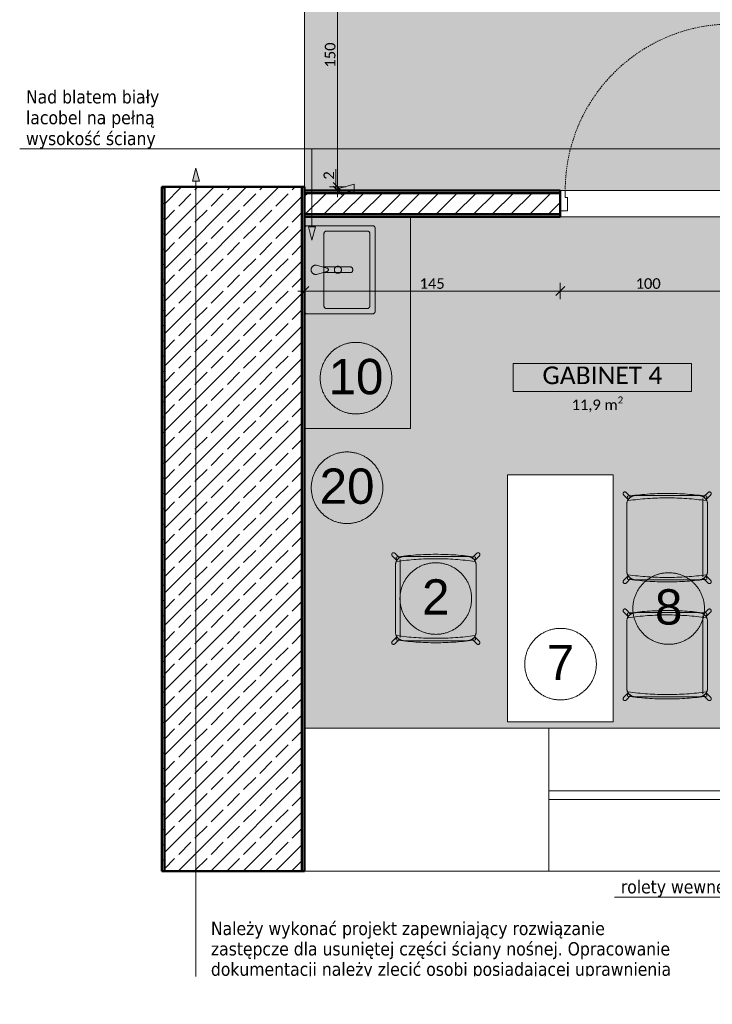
# Model space of a CAD drawing. Extents: x -7955 to 2900, y -3385 to 4160.
# Tile 1 of 30: x -7955 to -7170, y 756 to 1873. Entities that reach past the tile are written whole.
import ezdxf
from ezdxf.xclip import XClip

# ---------------------------------------------------------------- set-up
doc = ezdxf.new("R2010")
doc.units = 0
doc.header["$MEASUREMENT"] = 0
doc.header["$XCLIPFRAME"] = 0
doc.linetypes.add('Przerywana', pattern=[25, 15, -10])
doc.linetypes.add('Wipeout_Contour', pattern=[10000, 0, -10000])
for name, color, linetype in [('!tekst', 7, 'Continuous'), ('110-Z Strefy', 7, 'Continuous'), ('210-A Strefy', 7, 'Continuous'), ('230-A Ściany działowe', 7, 'Continuous'), ('330-W Wyposażenie', 7, 'Continuous'), ('820-G Rysunki Obrazki', 7, 'Continuous'), ('Drzwi ARCHICAD', 7, 'Continuous')]:
    doc.layers.add(name, color=color, linetype=linetype)
for name, color, linetype, lineweight in [('!tekst_Nr_pióra__1', 7, 'Continuous', 50), ('!tekst_Nr_pióra__41', 7, 'Continuous', 13), ('0_Nr_pióra__41', 7, 'Continuous', 13), ('210-A Strefy_Nr_pióra__41', 7, 'Continuous', 13), ('230-A Ściany działowe_Nr_pióra__1', 7, 'Continuous', 50), ('320-W Umeblowanie_Nr_pióra__21', 7, 'Continuous', 13), ('320-W Umeblowanie_Nr_pióra__23', 7, 'Continuous', 13), ('330-W Wyposażenie_Nr_pióra__23', 7, 'Continuous', 13), ('499-K Wymiary i opisy_Nr_pióra__65', 7, 'Continuous', 5), ('830-G Teksty Etykiety_Nr_pióra__1', 7, 'Continuous', 50), ('830-G Teksty Etykiety_Nr_pióra__41', 7, 'Continuous', 13), ('B_WIDOK_Nr_pióra__41', 7, 'Continuous', 13), ('D_OPIS_Nr_pióra__23', 7, 'Continuous', 13), ('D_OPIS_Nr_pióra__41', 7, 'Continuous', 13), ('Drzwi ARCHICAD_Nr_pióra__1', 7, 'Continuous', 50), ('Drzwi ARCHICAD_Nr_pióra__23', 7, 'Continuous', 13), ('Drzwi ARCHICAD_Nr_pióra__3', 8, 'Continuous', 20)]:
    doc.layers.add(name, color=color, linetype=linetype, lineweight=lineweight)
for name, color, linetype, lineweight, true_color in [('210-A Strefy_Nr_pióra__64', 7, 'Continuous', 5, 0x9f9f9f), ('499-K Wymiary i opisy_Nr_pióra__64', 7, 'Continuous', 5, 0x9f9f9f), ('B_WIDOK_Nr_pióra__64', 7, 'Continuous', 5, 0x9f9f9f), ('tekst_Nr_pióra__84', 7, 'Continuous', 5, 0xa5a5a5)]:
    doc.layers.add(name, color=color, linetype=linetype, lineweight=lineweight, true_color=true_color)
doc.styles.add('GENERATED_STYLE_1', font='txt')
doc.styles.add('GENERATED_STYLE_2', font='txt')
doc.styles.add('GENERATED_STYLE_3', font='arial.ttf')
pattern_1 = [(0, (-7692.221, 2461.101), (0, 17.3205), [0, -10]), (0, (-7687.221, 2469.761), (0, 17.3205), [0, -10])]

# ---------------------------------------------------------------- blocks, each defined once
blk = doc.blocks.new('Rysunek_3_3', base_point=(-7692.2, 2461.1))
at = {"layer": '!tekst', "linetype": 'Continuous', "lineweight": 0, "ltscale": 0.1, "true_color": 0x000000}
for points in [[(-7755.4, 1704.5), (-7759.4, 1689.6), (-7751.4, 1689.6)], [(-7623.8, 1622.9), (-7619.8, 1637.8), (-7627.8, 1637.8)]]:
    blk.add_hatch(color=18, dxfattribs=at).paths.add_polyline_path(points)
at = {"layer": '110-Z Strefy', "linetype": 'Continuous', "lineweight": 0, "ltscale": 0.1, "true_color": 0xffffff}
blk.add_hatch(color=7, dxfattribs=at).paths.add_polyline_path([(-7632.2, 1649.1), (-7632.2, 1409.1), (-7512.2, 1409.1), (-7512.2, 1649.1)])
at = {"layer": '210-A Strefy', "linetype": 'Continuous', "lineweight": 0, "ltscale": 0.1, "true_color": 0x262626}
for points in [[(-7632.2, 2293.1), (-7632.2, 1679.1), (-5974.2, 1679.1), (-5944.2, 1679.1), (-5944.2, 1515.1), (-5744.2, 1515.1), (-5744.2, 1679.1), (-5744.2, 1878.1), (-5972.2, 1878.1), (-5972.2, 2293.1), (-6004.2, 2293.1), (-6004.2, 2455.1), (-6284.8, 2455.1), (-6284.8, 2293.1), (-6836.2, 2293.1), (-6836.2, 2003.1), (-7282.2, 2003.1), (-7282.2, 2293.1)], [(-7632.2, 1069.1), (-6812.2, 1069.1), (-6812.2, 1649.1), (-7632.2, 1649.1)]]:
    blk.add_hatch(color=250, dxfattribs=at).paths.add_polyline_path(points)
at = {"layer": '230-A Ściany działowe', "linetype": 'Continuous', "lineweight": 0, "ltscale": 0.1, "true_color": 0x000000}
h = blk.add_hatch(dxfattribs=at)
h.set_pattern_fill('Tynk_0003', color=18, style=0, pattern_type=2)
h.set_pattern_definition(pattern_1)
h.paths.add_polyline_path([(-7794.2, 907.1), (-7791.2, 907.1), (-7791.2, 1683.1), (-7794.2, 1683.1)])
h = blk.add_hatch(dxfattribs=at)
h.set_pattern_fill('Beton_zbrojony_0003', color=18, style=0, pattern_type=2)
h.set_pattern_definition([(45, (-7692.221, 2461.1), (-18.38478, 18.38478), []), (45, (-7701.414, 2470.294), (-18.38478, 18.38478), [19.5, -6.5])])
h.paths.add_polyline_path([(-7791.2, 907.1), (-7635.2, 907.1), (-7635.2, 1683.1), (-7791.2, 1683.1)])
h = blk.add_hatch(dxfattribs=at)
h.set_pattern_fill('Tynk_0003', color=18, style=0, pattern_type=2)
h.set_pattern_definition(pattern_1)
h.paths.add_polyline_path([(-7635.2, 907.1), (-7632.2, 907.1), (-7632.2, 1683.1), (-7635.2, 1683.1)])
h = blk.add_hatch(dxfattribs=at)
h.set_pattern_fill('Tynk_0003', color=18, style=0, pattern_type=2)
h.set_pattern_definition(pattern_1)
h.paths.add_polyline_path([(-7632.2, 1679.1), (-7632.2, 1676.1), (-7342.2, 1676.1), (-7342.2, 1679.1)])
h = blk.add_hatch(dxfattribs=at)
h.set_pattern_fill('Bloczki_ceramiczne_0003', color=18, style=0, pattern_type=2)
h.set_pattern_definition([(45, (-7692.221, 2461.101), (-10.6066, 10.6066), [])])
h.paths.add_polyline_path([(-7632.2, 1676.1), (-7632.2, 1652.1), (-7342.2, 1652.1), (-7342.2, 1676.1)])
h = blk.add_hatch(dxfattribs=at)
h.set_pattern_fill('Tynk_0003', color=18, style=0, pattern_type=2)
h.set_pattern_definition(pattern_1)
h.paths.add_polyline_path([(-7632.2, 1652.1), (-7632.2, 1649.1), (-7342.2, 1649.1), (-7342.2, 1652.1)])
at = {"layer": '499-K Wymiary i opisy_Nr_pióra__64', "linetype": 'Continuous', "lineweight": 5, "ltscale": 0.1, "true_color": 0x9f9f9f}
blk.add_hatch(color=253, dxfattribs=at).paths.add_polyline_path([(-7594.7, 1681.1), (-7576, 1676.1), (-7576, 1686.1)])
at = {"layer": '!tekst_Nr_pióra__41', "color": 7, "linetype": 'Continuous', "lineweight": 13, "ltscale": 0.1}
for p, q in [((-7728.3, 1726.2), (-7955.3, 1726.2)), ((-7623.8, 1726.2), (-7728.3, 1726.2)), ((-7623.8, 1637.8), (-7623.8, 1726.2)), ((-7755.4, 1704.5), (-7759.4, 1689.6)), ((-7755.4, 1704.5), (-7751.4, 1689.6)), ((-7751.4, 1689.6), (-7759.4, 1689.6)), ((-7755.4, 1689.6), (-7755.4, 787.5)), ((-7623.8, 1622.9), (-7627.8, 1637.8)), ((-7627.8, 1637.8), (-7619.8, 1637.8)), ((-7623.8, 1622.9), (-7619.8, 1637.8))]:
    blk.add_line(p, q, dxfattribs=at)
at = {"layer": '0_Nr_pióra__41', "color": 7, "linetype": 'Continuous', "lineweight": 13, "ltscale": 0.1}
blk.add_line((-7623.8, 1726.2), (-6772.2, 1726.2), dxfattribs=at)
at = {"layer": '210-A Strefy_Nr_pióra__64', "color": 253, "linetype": 'Continuous', "lineweight": 5, "ltscale": 0.1, "true_color": 0x9f9f9f}
for p, q in [((-7632.2, 1679.1), (-7632.2, 2293.1)), ((-5974.2, 1679.1), (-7632.2, 1679.1)), ((-6812.2, 1649.1), (-7632.2, 1649.1)), ((-7632.2, 1649.1), (-7632.2, 1069.1)), ((-7632.2, 1069.1), (-6812.2, 1069.1))]:
    blk.add_line(p, q, dxfattribs=at)
at = {"layer": '230-A Ściany działowe_Nr_pióra__1', "color": 7, "linetype": 'Continuous', "lineweight": 50, "ltscale": 0.1}
for p, q in [((-7794.2, 1683.1), (-7791.2, 1683.1)), ((-7791.2, 1683.1), (-7791.2, 907.1)), ((-7791.2, 1683.1), (-7635.2, 1683.1)), ((-7635.2, 907.1), (-7635.2, 1683.1)), ((-7635.2, 1683.1), (-7632.2, 1683.1)), ((-7342.2, 1676.1), (-7632.2, 1676.1)), ((-7342.2, 1679.1), (-7342.2, 1676.1)), ((-7342.2, 1676.1), (-7342.2, 1656.1)), ((-7342.2, 1656.1), (-7342.2, 1652.1)), ((-7632.2, 1652.1), (-7342.2, 1652.1)), ((-7342.2, 1652.1), (-7342.2, 1649.1))]:
    blk.add_line(p, q, dxfattribs=at)
at = {"layer": '230-A Ściany działowe_Nr_pióra__1', "color": 7, "linetype": 'Continuous', "lineweight": 50, "ltscale": 0.1, "flags": 128}
for points in [[(-7794.2, 1683.1), (-7794.2, 907.1)], [(-7632.2, 907.1), (-7632.2, 1683.1)], [(-7342.2, 1679.1), (-7632.2, 1679.1)], [(-7632.2, 1679.1), (-7632.2, 1676.1)], [(-7632.2, 1676.1), (-7632.2, 1652.1)], [(-7632.2, 1652.1), (-7632.2, 1649.1)], [(-7632.2, 1649.1), (-7342.2, 1649.1)], [(-7794.2, 907.1), (-7791.2, 907.1)], [(-7791.2, 907.1), (-7635.2, 907.1)], [(-7635.2, 907.1), (-7632.2, 907.1)]]:
    blk.add_lwpolyline(points, dxfattribs=at)
at = {"layer": '320-W Umeblowanie_Nr_pióra__21', "color": 7, "linetype": 'Continuous', "lineweight": 13, "ltscale": 0.1, "flags": 128}
blk.add_lwpolyline([(-7632.2, 1409.1), (-7632.2, 1649.1), (-7512.2, 1649.1), (-7512.2, 1409.1)], close=True, dxfattribs=at)
at = {"layer": '320-W Umeblowanie_Nr_pióra__23', "color": 7, "linetype": 'Continuous', "lineweight": 13, "ltscale": 0.1}
for p, q in [((-7270.5, 1333.8), (-7265.2, 1328.5)), ((-7262.4, 1331.4), (-7267.6, 1336.6)), ((-7265.4, 1327.3), (-7266.1, 1332.2)), ((-7185.2, 1333), (-7256.8, 1333)), ((-7180.7, 1329.5), (-7180.7, 1240.9)), ((-7179.7, 1331.4), (-7174.5, 1336.6)), ((-7171.6, 1333.8), (-7176.9, 1328.5)), ((-7176.7, 1327.3), (-7176, 1332.2)), ((-7266.8, 1323), (-7266.8, 1247.4)), ((-7175.2, 1247.4), (-7175.2, 1323)), ((-7532.8, 1264.8), (-7527.5, 1259.5)), ((-7524.7, 1262.4), (-7529.9, 1267.6)), ((-7527.7, 1258.3), (-7528.4, 1263.2)), ((-7519.2, 1264), (-7447.6, 1264)), ((-7442, 1262.4), (-7436.8, 1267.6)), ((-7433.9, 1264.8), (-7439.2, 1259.5)), ((-7439, 1258.3), (-7438.3, 1263.2)), ((-7529.2, 1178.4), (-7529.2, 1254)), ((-7523.7, 1260.5), (-7523.7, 1171.9)), ((-7437.6, 1254), (-7437.6, 1178.4)), ((-7265.2, 1241.9), (-7270.5, 1236.6)), ((-7265.4, 1243.2), (-7266.1, 1238.2)), ((-7176.9, 1241.9), (-7171.6, 1236.6)), ((-7176.7, 1243.2), (-7176, 1238.2)), ((-7267.6, 1233.8), (-7262.4, 1239.1)), ((-7256.8, 1237.4), (-7185.2, 1237.4)), ((-7174.5, 1233.8), (-7179.7, 1239.1)), ((-7270.5, 1201), (-7265.2, 1195.8)), ((-7262.4, 1198.6), (-7267.6, 1203.9)), ((-7265.4, 1194.5), (-7266.1, 1199.4)), ((-7185.2, 1200.2), (-7256.8, 1200.2)), ((-7180.7, 1196.7), (-7180.7, 1108.1)), ((-7179.7, 1198.6), (-7174.5, 1203.9)), ((-7171.6, 1201), (-7176.9, 1195.8)), ((-7176.7, 1194.5), (-7176, 1199.4)), ((-7266.8, 1190.2), (-7266.8, 1114.6)), ((-7175.2, 1114.6), (-7175.2, 1190.2)), ((-7527.5, 1172.9), (-7532.8, 1167.6)), ((-7527.7, 1174.2), (-7528.4, 1169.2)), ((-7439.2, 1172.9), (-7433.9, 1167.6)), ((-7439, 1174.2), (-7438.3, 1169.2)), ((-7529.9, 1164.8), (-7524.7, 1170.1)), ((-7447.6, 1168.4), (-7519.2, 1168.4)), ((-7436.8, 1164.8), (-7442, 1170.1)), ((-7265.2, 1109.1), (-7270.5, 1103.9)), ((-7267.6, 1101), (-7262.4, 1106.3)), ((-7265.4, 1110.4), (-7266.1, 1105.5)), ((-7174.5, 1101), (-7179.7, 1106.3)), ((-7176.9, 1109.1), (-7171.6, 1103.9)), ((-7176.7, 1110.4), (-7176, 1105.5)), ((-7256.8, 1104.6), (-7185.2, 1104.6))]:
    blk.add_line(p, q, dxfattribs=at)
for centre, radius, start, end in [((-7269, 1335.2), 2, 45, 225), ((-7256.8, 1323), 10, 90, 180), ((-7221, 1012.8), 322.6, 81.967, 98.033), ((-7221, 1012.8), 317.6, 81.967, 98.033), ((-7256.8, 1323), 10, 123.463, 146.537), ((-7185.2, 1323), 10, 0, 90), ((-7185.2, 1323), 10, 33.463, 56.537), ((-7173, 1335.2), 2, 315, 135), ((-7531.4, 1266.2), 2, 45, 225), ((-7519.2, 1254), 10, 90, 180), ((-7483.4, 943.8), 322.6, 81.967, 98.033), ((-7519.2, 1254), 10, 123.463, 146.537), ((-7447.6, 1254), 10, 0, 90), ((-7447.6, 1254), 10, 33.463, 56.537), ((-7435.4, 1266.2), 2, 315, 135), ((-7483.4, 943.8), 317.6, 81.967, 98.033), ((-7256.8, 1247.4), 10, 180, 270), ((-7221, 1557.7), 317.6, 261.967, 278.033), ((-7256.8, 1247.4), 10, 213.463, 236.537), ((-7185.2, 1247.4), 10, 270, 0), ((-7185.2, 1247.4), 10, 303.463, 326.537), ((-7269, 1235.2), 2, 135, 315), ((-7221, 1557.7), 322.6, 261.967, 278.033), ((-7173, 1235.2), 2, 225, 45), ((-7269, 1202.4), 2, 45, 225), ((-7256.8, 1190.2), 10, 90, 180), ((-7221, 880), 322.6, 81.967, 98.033), ((-7221, 880), 317.6, 81.967, 98.033), ((-7256.8, 1190.2), 10, 123.463, 146.537), ((-7185.2, 1190.2), 10, 0, 90), ((-7185.2, 1190.2), 10, 33.463, 56.537), ((-7173, 1202.4), 2, 315, 135), ((-7519.2, 1178.4), 10, 180, 270), ((-7483.4, 1488.7), 317.6, 261.967, 278.033), ((-7519.2, 1178.4), 10, 213.463, 236.537), ((-7447.6, 1178.4), 10, 270, 0), ((-7447.6, 1178.4), 10, 303.463, 326.537), ((-7531.4, 1166.2), 2, 135, 315), ((-7483.4, 1488.7), 322.6, 261.967, 278.033), ((-7435.4, 1166.2), 2, 225, 45), ((-7256.8, 1114.6), 10, 180, 270), ((-7221, 1424.9), 317.6, 261.967, 278.033), ((-7256.8, 1114.6), 10, 213.463, 236.537), ((-7185.2, 1114.6), 10, 270, 0), ((-7185.2, 1114.6), 10, 303.463, 326.537), ((-7269, 1102.4), 2, 135, 315), ((-7221, 1424.9), 322.6, 261.967, 278.033), ((-7173, 1102.4), 2, 225, 45)]:
    blk.add_arc(centre, radius, start, end, dxfattribs=at)
at = {"layer": '330-W Wyposażenie_Nr_pióra__23', "color": 7, "linetype": 'Continuous', "lineweight": 13, "ltscale": 0.1}
for p, q in [((-7632.2, 1542.1), (-7632.2, 1636.1)), ((-7629.2, 1639.1), (-7555.2, 1639.1)), ((-7607.2, 1633.1), (-7561.2, 1633.1)), ((-7552.2, 1636.1), (-7552.2, 1542.1)), ((-7610.2, 1548.1), (-7610.2, 1630.1)), ((-7558.2, 1630.1), (-7558.2, 1548.1)), ((-7606.9, 1591.1), (-7618.6, 1594.3)), ((-7618.6, 1583.9), (-7606.9, 1587.1)), ((-7579.6, 1592.3), (-7611.3, 1592.3)), ((-7611.3, 1592.3), (-7606.9, 1591.1)), ((-7606.9, 1587.1), (-7611.3, 1585.9)), ((-7611.3, 1585.9), (-7579.6, 1585.9)), ((-7561.2, 1545.1), (-7607.2, 1545.1)), ((-7555.2, 1539.1), (-7629.2, 1539.1))]:
    blk.add_line(p, q, dxfattribs=at)
blk.add_circle((-7594.4, 1589.1), 4, dxfattribs=at)
for centre, radius, start, end in [((-7629.2, 1636.1), 3, 90, 180), ((-7607.2, 1630.1), 3, 90, 180), ((-7561.2, 1630.1), 3, 0, 90), ((-7555.2, 1636.1), 3, 0, 90), ((-7619.5, 1589.1), 5.28, 79.9738, 280.0262), ((-7607.2, 1589.1), 2, 280.3544, 79.6456), ((-7607.2, 1589.1), 2, 280.3544, 79.6456), ((-7579.6, 1590.9), 1.39, 50.6242, 89.1921), ((-7579.7, 1587.3), 1.42, 271.1876, 308.9257), ((-7581.8, 1589.1), 4.21, 316.9876, 43.0124), ((-7629.2, 1542.1), 3, 180, 270), ((-7607.2, 1548.1), 3, 180, 270), ((-7561.2, 1548.1), 3, 270, 0), ((-7555.2, 1542.1), 3, 270, 0)]:
    blk.add_arc(centre, radius, start, end, dxfattribs=at)
at = {"layer": '499-K Wymiary i opisy_Nr_pióra__64', "color": 253, "linetype": 'Continuous', "lineweight": 5, "ltscale": 0.1, "true_color": 0x9f9f9f}
for p, q in [((-7596.7, 1689.4), (-7596.7, 1703.1)), ((-7596.7, 1681.1), (-7596.7, 1689.4)), ((-7594.7, 1681.1), (-7596.7, 1681.1)), ((-7594.7, 1681.1), (-7576, 1686.1)), ((-7594.7, 1681.1), (-7576, 1676.1)), ((-7576, 1686.1), (-7576, 1676.1))]:
    blk.add_line(p, q, dxfattribs=at)
at = {"layer": '499-K Wymiary i opisy_Nr_pióra__65', "color": 7, "linetype": 'Continuous', "lineweight": 5, "ltscale": 0.1}
for p, q in [((-7594.7, 1683.1), (-7594.7, 1983.1)), ((-7599.7, 1688.1), (-7589.7, 1678.1)), ((-7585.3, 1683.1), (-7604.1, 1683.1)), ((-7585.3, 1679.1), (-7604.1, 1679.1)), ((-7589.7, 1674.1), (-7599.7, 1684.1)), ((-7594.7, 1679.1), (-7594.7, 1683.1)), ((-7594.7, 1671.6), (-7594.7, 1679.1)), ((-7639.7, 1565), (-7632.2, 1565)), ((-7627.2, 1570), (-7637.2, 1560)), ((-7632.2, 1555.7), (-7632.2, 1574.4)), ((-7632.2, 1565), (-7342.2, 1565)), ((-7337.2, 1570), (-7347.2, 1560)), ((-7342.2, 1555.7), (-7342.2, 1574.4)), ((-7342.2, 1565), (-7142.2, 1565))]:
    blk.add_line(p, q, dxfattribs=at)
at = {"layer": '830-G Teksty Etykiety_Nr_pióra__41', "color": 7, "linetype": 'Continuous', "lineweight": 13, "ltscale": 0.1}
blk.add_line((-7077.4, 877.3), (-7280.8, 877.3), dxfattribs=at)
at = {"layer": 'B_WIDOK_Nr_pióra__64', "color": 253, "linetype": 'Continuous', "lineweight": 5, "ltscale": 0.1, "true_color": 0x9f9f9f}
for p, q in [((-7193.3, 1483), (-7395.7, 1483)), ((-7395.7, 1483), (-7395.7, 1451)), ((-7193.3, 1451), (-7193.3, 1483)), ((-7395.7, 1451), (-7193.3, 1451))]:
    blk.add_line(p, q, dxfattribs=at)
at = {"layer": 'D_OPIS_Nr_pióra__23', "color": 7, "linetype": 'Continuous', "lineweight": 13, "ltscale": 0.1}
for centre in [(-7573.9, 1466.2), (-7584, 1341.9), (-7483.4, 1216.2), (-7219.3, 1204.9)]:
    blk.add_circle(centre, 40.6, dxfattribs=at)
at = {"layer": 'Drzwi ARCHICAD_Nr_pióra__1', "color": 7, "linetype": 'Continuous', "lineweight": 50, "ltscale": 0.1}
for p, q in [((-7794.2, 1683.1), (-7791.2, 1683.1)), ((-7791.2, 1683.1), (-7635.2, 1683.1)), ((-7635.2, 1683.1), (-7632.2, 1683.1))]:
    blk.add_line(p, q, dxfattribs=at)
at = {"layer": 'Drzwi ARCHICAD_Nr_pióra__3', "color": 8, "linetype": 'Przerywana', "lineweight": 20, "ltscale": 0.1}
blk.add_arc((-7147.8, 1679.1), 188.8, 0, 180, dxfattribs=at)
at = {"layer": 'tekst_Nr_pióra__84', "color": 253, "linetype": 'Continuous', "lineweight": 5, "ltscale": 0.1, "true_color": 0xa5a5a5, "flags": 128}
for points in [[(-5462.2, 907.1), (-7632.2, 907.1), (-7632.2, 1069.1), (-5462.2, 1069.1)], [(-7355.3, 1069.1), (-7053.3, 1069.1), (-7053.3, 907.1), (-7355.3, 907.1)], [(-7053.3, 998.1), (-7355.3, 998.1), (-7355.3, 988.1), (-7053.3, 988.1)]]:
    blk.add_lwpolyline(points, close=True, dxfattribs=at)
at = {"layer": '!tekst_Nr_pióra__1', "color": 7, "linetype": 'Continuous', "lineweight": 50, "char_height": 15, "attachment_point": 7, "style": 'GENERATED_STYLE_2'}
for s, insert, width, line_spacing_factor in [('\\A1;{\\pql;\\fTahoma|b0|i0|c238|p34;Nad blatem biały lacobel na pełną wysokość ściany}', (-7948.1, 1726.3), 212.575, 0.944943), ('\\A1;{\\pql;\\fTahoma|b0|i0|c238|p34;Należy wykonać projekt zapewniający rozwiązanie zastępcze dla usuniętej części ściany nośnej. Opracowanie dokumentacji należy zlecić osobi posiadającej uprawnienia budowlane w odpowiedniej specjalności}', (-7738.4, 760.9), 536.938, 0.924234)]:
    blk.add_mtext(s, dxfattribs=dict(at, insert=insert, width=width, line_spacing_factor=line_spacing_factor))
at = {"layer": '210-A Strefy_Nr_pióra__41', "color": 7, "linetype": 'Continuous', "lineweight": 13, "insert": (-7329.4, 1426.4), "char_height": 12, "attachment_point": 7, "style": 'GENERATED_STYLE_1'}
blk.add_mtext('\\A1;{\\pql;\\fCalibri Light|b0|i0|c238|p34;11,9 m\\fCalibri Light|b0|i0|c238|p34;\\A1{\\H.66x;\\S2^  ;}}', dxfattribs=at)
at = {"layer": '499-K Wymiary i opisy_Nr_pióra__65', "color": 7, "linetype": 'Continuous', "lineweight": 5, "char_height": 12, "attachment_point": 7, "rotation": 90, "style": 'GENERATED_STYLE_1'}
for s, insert, width in [('\\A1;{\\pql;\\fCalibri Light|b0|i0|c238|p34;150}', (-7597.1, 1818.5), 29.184), ('\\A1;{\\pql;\\fCalibri Light|b0|i0|c238|p34;2}', (-7598.7, 1691.4), 9.728)]:
    blk.add_mtext(s, dxfattribs=dict(at, insert=insert, width=width))
at = {"layer": '499-K Wymiary i opisy_Nr_pióra__65', "color": 7, "linetype": 'Continuous', "lineweight": 5, "char_height": 12, "width": 29.184, "attachment_point": 7, "style": 'GENERATED_STYLE_1'}
for s, insert in [('\\A1;{\\pql;\\fCalibri Light|b0|i0|c238|p34;145}', (-7501.8, 1567.4)), ('\\A1;{\\pql;\\fCalibri Light|b0|i0|c238|p34;100}', (-7256.8, 1567.4))]:
    blk.add_mtext(s, dxfattribs=dict(at, insert=insert))
at = {"layer": '830-G Teksty Etykiety_Nr_pióra__1', "color": 7, "linetype": 'Continuous', "lineweight": 50, "insert": (-7273.6, 877.5), "char_height": 15, "attachment_point": 7, "style": 'GENERATED_STYLE_2'}
blk.add_mtext('\\A1;{\\pql;\\fTahoma|b0|i0|c238|p34;rolety wewnętrzne}', dxfattribs=at)
at = {"layer": 'B_WIDOK_Nr_pióra__41', "color": 7, "linetype": 'Continuous', "lineweight": 13, "insert": (-7294.5, 1479.4), "char_height": 20, "attachment_point": 2, "style": 'GENERATED_STYLE_1'}
blk.add_mtext('\\A1;{\\pqc;\\fCalibri Light|b0|i0|c238|p34;GABINET\\fCalibri Light|b0|i0|c238|p34; 4}', dxfattribs=at)
at = {"layer": 'D_OPIS_Nr_pióra__41', "color": 7, "linetype": 'Continuous', "lineweight": 13, "char_height": 40, "attachment_point": 2, "style": 'GENERATED_STYLE_3'}
for s, insert in [('\\A1;{\\pqc;\\fArial|b0|i0|c238|p38;10}', (-7573.9, 1488)), ('\\A1;{\\pqc;\\fArial|b0|i0|c238|p38;20}', (-7584, 1363.7)), ('\\A1;{\\pqc;\\fArial|b0|i0|c238|p38;2}', (-7483.4, 1238)), ('\\A1;{\\pqc;\\fArial|b0|i0|c238|p38;8}', (-7219.3, 1226.7))]:
    blk.add_mtext(s, dxfattribs=dict(at, insert=insert))
at = {"color": 254, "linetype": 'Wipeout_Contour', "lineweight": 0, "ltscale": 29774.385408}
blk.add_wipeout([(-7402.2, 1076.4), (-7282.2, 1076.4), (-7282.2, 1356.4), (-7402.2, 1356.4)], dxfattribs=at).dxf.layer = '330-W Wyposażenie'
at = {"color": 254, "linetype": 'Wipeout_Contour', "lineweight": 0, "ltscale": 45150.546895}
blk.add_wipeout([(-7334.2, 1656.1), (-7334.2, 1671.1), (-7336.6, 1671.1), (-7336.6, 1679.1), (-7342.2, 1679.1), (-7342.2, 1656.1)], dxfattribs=at).dxf.layer = 'Drzwi ARCHICAD'
at = {"layer": '330-W Wyposażenie_Nr_pióra__23', "color": 7, "linetype": 'Continuous', "lineweight": 13, "ltscale": 0.1}
for p, q in [((-7402.2, 1356.4), (-7282.2, 1356.4)), ((-7402.2, 1076.4), (-7402.2, 1356.4)), ((-7282.2, 1356.4), (-7282.2, 1076.4)), ((-7282.2, 1076.4), (-7402.2, 1076.4))]:
    blk.add_line(p, q, dxfattribs=at)
at = {"layer": 'D_OPIS_Nr_pióra__23', "color": 7, "linetype": 'Continuous', "lineweight": 13, "ltscale": 0.1}
blk.add_circle((-7341.9, 1141.8), 40.6, dxfattribs=at)
at = {"layer": 'Drzwi ARCHICAD_Nr_pióra__1', "color": 7, "linetype": 'Continuous', "lineweight": 50, "ltscale": 0.1}
for p, q in [((-7342.2, 1679.1), (-7342.2, 1676.1)), ((-7342.2, 1679.1), (-7342.2, 1676.1)), ((-7342.2, 1676.1), (-7342.2, 1656.1)), ((-7342.2, 1676.1), (-7342.2, 1656.1)), ((-7342.2, 1656.1), (-7342.2, 1652.1)), ((-7342.2, 1652.1), (-7342.2, 1649.1))]:
    blk.add_line(p, q, dxfattribs=at)
at = {"layer": 'Drzwi ARCHICAD_Nr_pióra__23', "color": 7, "linetype": 'Continuous', "lineweight": 13, "ltscale": 0.1}
for p, q in [((-7336.6, 1679.1), (-7342.2, 1679.1)), ((-7342.2, 1679.1), (-7342.2, 1656.1)), ((-7336.6, 1671.1), (-7336.6, 1679.1)), ((-7334.2, 1671.1), (-7336.6, 1671.1)), ((-7334.2, 1656.1), (-7334.2, 1671.1)), ((-7342.2, 1656.1), (-7334.2, 1656.1))]:
    blk.add_line(p, q, dxfattribs=at)
at = {"layer": 'D_OPIS_Nr_pióra__41', "color": 7, "linetype": 'Continuous', "lineweight": 13, "insert": (-7341.9, 1163.7), "char_height": 40, "attachment_point": 2, "style": 'GENERATED_STYLE_3'}
blk.add_mtext('\\A1;{\\pqc;\\fArial|b0|i0|c238|p38;7}', dxfattribs=at)

msp = doc.modelspace()

# ---------------------------------------------------------------- block references
at = {"layer": '820-G Rysunki Obrazki', "color": 9, "linetype": 'Continuous', "lineweight": 5, "ltscale": 0.1, "true_color": 0xc2c2c2}
ref = msp.add_blockref('Rysunek_3_3', (-7692.2, 2461.1), dxfattribs=at)
XClip(ref).set_block_clipping_path([(-7979.5546049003, 787.529597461), (-5174.1326933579, 787.529597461), (-5174.1326933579, 4015.4311028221), (-7979.5546049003, 4015.4311028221), (-7979.5546049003, 3370.6642128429)])

doc.saveas('drawing.dxf')
